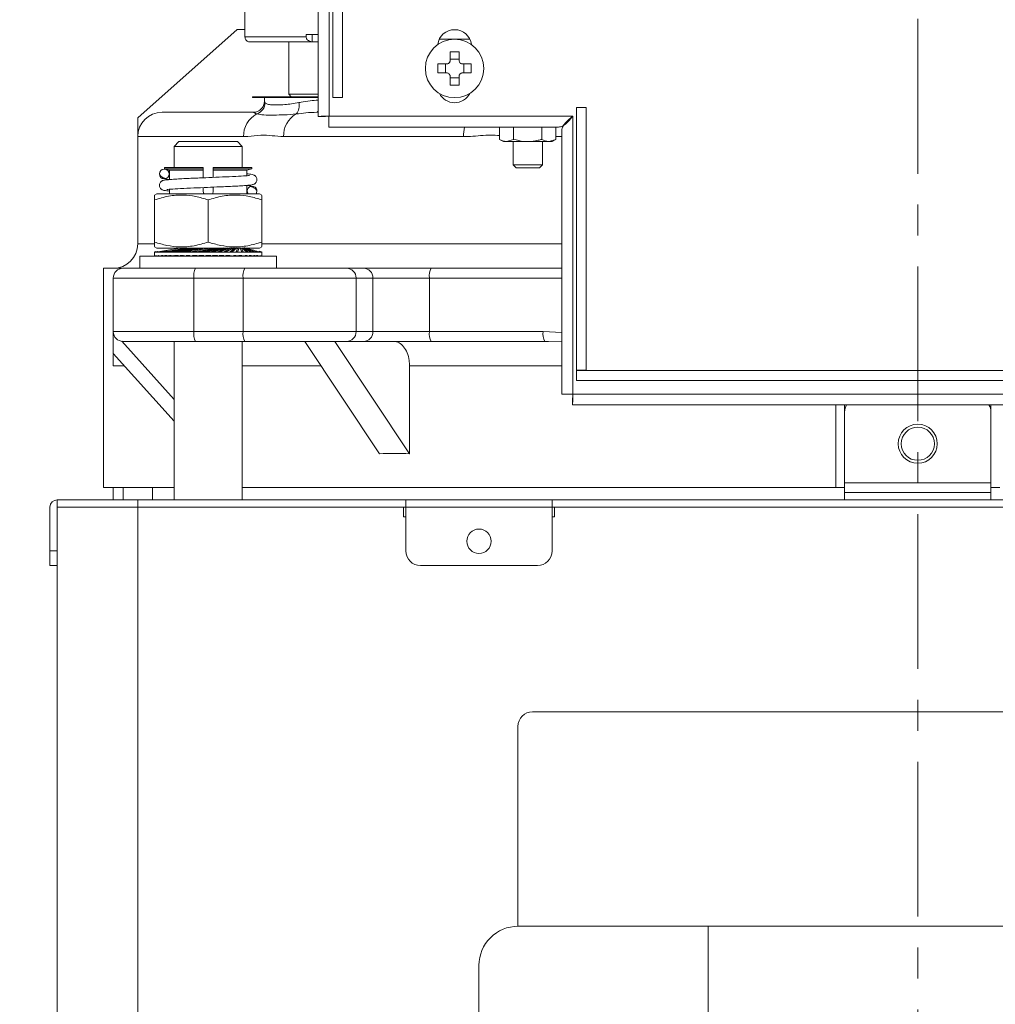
# Model space of a CAD drawing. Header units: inches. Extents: x 201967 to 338763, y -32705 to 30884.
# Tile 154 of 236: x 319917 to 319937, y 9495 to 9515. Entities that reach past the tile are written whole.
import ezdxf

# ---------------------------------------------------------------- set-up
doc = ezdxf.new("R2010")
doc.units = ezdxf.units.IN
doc.header["$MEASUREMENT"] = 0
doc.linetypes.add('CENTER', pattern=[50.8, 31.75, -6.35, 6.35, -6.35])
for name, color, linetype, lineweight in [('01 a1 KONSTRUKCJA żelebet', 200, 'Continuous', 53), ('01h3 KONSTRUKCJA pozycje słupy', 252, 'Continuous', 13), ('KRESKOWANIE-URWANIE', 3, 'Continuous', 13), ('OSIE', 6, 'CENTER', 13), ('wymiar', 1, 'Continuous', 15)]:
    doc.layers.add(name, color=color, linetype=linetype, lineweight=lineweight)
doc.styles.add('RomanS', font='romans.shx')
doc.dimstyles.new('DIM100txt12', dxfattribs={"dimtxt": 12, "dimasz": 1.05, "dimexe": 0, "dimexo": 8, "dimgap": 4, "dimtad": 1, "dimdec": 7, "dimrnd": 0.5, "dimdsep": 46, "dimtxsty": 'RomanS', "dimblk1": 'DIM', "dimblk2": 'DIM', "dimsah": 1, "dimcen": 0.09, "dimse1": 1, "dimse2": 1, "dimclrt": 256, "dimadec": 1, "dimazin": 0, "dimtfac": 1, "dimtdec": 7, "dimtix": 1, "dimtofl": 0, "dimtmove": 2, "dimatfit": 3, "dimfxl": 1, "dimtolj": 1, "dimtzin": 0, "dimarcsym": 0})

# ---------------------------------------------------------------- blocks, each defined once
blk = doc.blocks.new('A$C5C5F7205')
at = {"layer": 'KRESKOWANIE-URWANIE'}
for p, q in [((230, 1350), (404, 1350)), ((407, 1347), (407, 1306)), ((407, 1306), (230, 1306))]:
    blk.add_line(p, q, dxfattribs=at)
blk.add_lwpolyline([(368, 707.5), (368, 1306), (407, 1306, -0.414214), (415, 1298), (415, 707.5)], format="xyb", dxfattribs=at)
blk.add_arc((404, 1347), 3, 0, 90, dxfattribs=at)
blk = doc.blocks.new('A$C195A4306')
at = {"layer": 'KRESKOWANIE-URWANIE'}
for p, q in [((298.76, 672.69), (298.76, 824.31)), ((301, 672.66), (301, 824.31)), ((296, 676.5), (296, 735.5)), ((298, 676.5), (298, 735.5)), ((316, 688.95), (316, 708.95)), ((303.45, 689.45), (301, 689.45)), ((302.19, 687.95), (302.19, 689.45)), ((303.45, 689.45), (303.45, 688.95)), ((303.45, 688.95), (316, 688.95)), ((317.61, 690.5), (316, 690.5)), ((317.61, 690.5), (338, 672.38)), ((269.86, 688.5), (276.14, 688.5)), ((301, 687.95), (302.12, 687.95)), ((315, 687.95), (302.12, 687.95)), ((302.12, 687.95), (302.19, 687.95)), ((307, 677.2), (307, 687.95)), ((272.09, 684.14), (272.09, 685.92)), ((273.91, 685.92), (273.91, 684.14)), ((269.58, 683.41), (271.36, 683.41)), ((271.1, 683.41), (271.1, 681.59)), ((273.91, 684.4), (272.09, 684.4)), ((274.64, 683.41), (276.42, 683.41)), ((274.9, 681.59), (274.9, 683.41)), ((271.36, 681.59), (269.58, 681.59)), ((272.09, 679.08), (272.09, 680.86)), ((273.91, 680.86), (273.91, 679.08)), ((276.42, 681.59), (274.64, 681.59)), ((272.09, 680.6), (273.91, 680.6)), ((301, 677.2), (306.52, 677.2)), ((306.5, 676.7), (307, 677.2)), ((306.52, 677.2), (307, 677.2)), ((298, 676.5), (296, 676.5)), ((301.02, 676.7), (313.68, 676.7)), ((301.02, 676.5), (313.68, 676.5)), ((311.87, 675.48), (311.98, 675.79)), ((312, 675.79), (312, 676.5)), ((313.68, 676.7), (313.68, 676.5)), ((313.68, 676.7), (313.84, 676.7)), ((313.68, 676.5), (313.84, 676.5)), ((313.84, 676.5), (313.84, 676.7)), ((313.84, 676.7), (314.15, 676.7)), ((313.84, 676.5), (314.15, 676.5)), ((314.15, 676.7), (314.15, 676.5)), ((314.15, 676.7), (314.43, 676.7)), ((314.15, 676.5), (314.43, 676.5)), ((314.43, 676.5), (314.43, 676.7)), ((248, 674.5), (246, 674.5)), ((246, 674.5), (246, 620.6)), ((248, 674.5), (248, 620.6)), ((248.76, 672.69), (298.76, 672.69)), ((248.76, 615.69), (248.76, 672.69)), ((301, 673.5), (301.26, 673.5)), ((314.23, 673.5), (333, 673.5)), ((298.79, 670.45), (298.79, 671.95)), ((301, 672.66), (299.5, 672.66)), ((338, 646.5), (338, 672.38)), ((251, 615.66), (251, 669.74)), ((251.71, 670.45), (298.79, 670.45)), ((252.23, 670.45), (252.23, 667.95)), ((255.11, 670.45), (255.11, 667.95)), ((260.89, 670.45), (260.89, 667.95)), ((263.77, 670.45), (263.77, 667.95)), ((252.23, 668.5), (251, 668.5)), ((252.23, 667.95), (253, 667.5)), ((252.23, 667.95), (253.67, 667.5)), ((253.67, 667.5), (253, 667.5)), ((258, 667.5), (253.67, 667.5)), ((255, 667.5), (255, 662.7)), ((262.33, 667.5), (258, 667.5)), ((260.89, 667.95), (262.33, 667.5)), ((261, 662.7), (261, 667.5)), ((263, 667.5), (262.33, 667.5)), ((263, 667.5), (263.77, 667.95)), ((308.07, 668.5), (271.17, 668.5)), ((338, 668.5), (316.29, 668.5)), ((317.55, 667.5), (316.55, 666.5)), ((317.55, 667.5), (329.55, 667.5)), ((330.55, 666.5), (329.55, 667.5)), ((338, 646.5), (338, 668.5)), ((316.55, 666.5), (316.55, 662.2)), ((330.55, 666.5), (316.55, 666.5)), ((330.55, 662.2), (330.55, 666.5)), ((255, 662.7), (255.6, 662.1)), ((255, 662.7), (261, 662.7)), ((260.4, 662.1), (261, 662.7)), ((260.4, 662.1), (255.6, 662.1)), ((314.6, 662.2), (314.6, 661.9)), ((314.6, 662.2), (322.55, 662.2)), ((314.6, 661.9), (315.61, 661.63)), ((314.6, 661.9), (322.55, 661.9)), ((315.61, 661.63), (322.55, 661.63)), ((315.61, 661.63), (315.61, 660.5)), ((322.55, 661.9), (322.55, 662.2)), ((322.55, 661.63), (322.55, 661.9)), ((322.55, 660.14), (322.55, 661.63)), ((324.55, 662.2), (332.49, 662.2)), ((324.55, 662.2), (324.55, 661.9)), ((324.55, 661.9), (332.49, 661.9)), ((324.55, 661.9), (324.55, 661.63)), ((324.55, 661.63), (331.49, 661.63)), ((324.55, 661.63), (324.55, 660.06)), ((331.49, 661.63), (332.49, 661.9)), ((331.49, 659.69), (331.49, 661.63)), ((332.49, 661.9), (332.49, 662.2)), ((313.05, 656.8), (312.55, 656.51)), ((313.05, 656.8), (334.05, 656.8)), ((315.61, 658.51), (315.61, 657.22)), ((322.55, 657.22), (322.55, 658.14)), ((324.55, 658.06), (324.55, 657.22)), ((331.49, 657.22), (331.49, 657.7)), ((334.55, 656.51), (334.05, 656.8)), ((312.55, 655.53), (312.55, 646.87)), ((323.55, 655.53), (323.55, 646.87)), ((334.55, 655.53), (334.55, 646.87)), ((251, 646.5), (312.62, 646.5)), ((334.56, 646.5), (338, 646.5)), ((312.55, 644.9), (312.54, 644.9)), ((312.55, 645.89), (313.05, 645.6)), ((312.55, 644.9), (312.55, 644.8)), ((312.55, 644.9), (312.55, 644.9)), ((312.55, 644.81), (312.55, 644.09)), ((312.55, 644.8), (312.61, 644.8)), ((313.1, 645.01), (312.61, 644.9)), ((312.61, 644.9), (312.61, 644.8)), ((312.61, 644.9), (312.66, 644.9)), ((312.66, 644.8), (312.61, 644.8)), ((312.66, 644.9), (312.83, 644.94)), ((312.66, 644.9), (312.66, 644.8)), ((312.85, 644.85), (312.66, 644.8)), ((312.66, 644.8), (312.85, 644.8)), ((313.12, 644.97), (312.85, 644.9)), ((312.85, 644.9), (312.85, 644.8)), ((312.85, 644.9), (312.94, 644.9)), ((312.94, 644.8), (312.85, 644.8)), ((312.94, 644.9), (313.22, 644.97)), ((312.94, 644.9), (312.94, 644.8)), ((313.26, 644.88), (312.94, 644.8)), ((312.94, 644.8), (313.26, 644.8)), ((323.55, 645.6), (313.05, 645.6)), ((313.26, 644.9), (313.39, 644.9)), ((313.26, 644.9), (313.26, 644.8)), ((313.39, 644.8), (313.26, 644.8)), ((313.39, 644.9), (313.76, 645.01)), ((313.81, 644.93), (313.39, 644.8)), ((313.39, 644.9), (313.39, 644.8)), ((313.39, 644.8), (313.83, 644.8)), ((316.06, 645.7), (313.83, 644.9)), ((313.83, 644.9), (313.83, 644.8)), ((313.83, 644.9), (313.99, 644.9)), ((313.99, 644.8), (313.83, 644.8)), ((313.99, 644.9), (316.11, 645.7)), ((314.49, 644.99), (313.99, 644.8)), ((313.99, 644.9), (313.99, 644.8)), ((313.99, 644.8), (314.55, 644.8)), ((316.17, 645.7), (314.55, 644.9)), ((314.55, 644.9), (314.55, 644.8)), ((314.55, 644.9), (314.75, 644.9)), ((314.75, 644.8), (314.55, 644.8)), ((314.75, 644.9), (316.29, 645.7)), ((316.29, 645.6), (314.75, 644.8)), ((314.75, 644.9), (314.75, 644.8)), ((314.75, 644.8), (315.41, 644.8)), ((316.39, 645.7), (315.41, 644.9)), ((315.41, 644.9), (315.65, 644.9)), ((315.41, 644.9), (315.41, 644.8)), ((315.65, 644.8), (315.41, 644.8)), ((315.65, 644.9), (316.58, 645.7)), ((316.58, 645.6), (315.65, 644.8)), ((315.65, 644.9), (315.65, 644.8)), ((315.65, 644.8), (316.4, 644.8)), ((316.73, 645.7), (316.4, 644.9)), ((316.4, 644.9), (316.4, 644.8)), ((316.4, 644.9), (316.67, 644.9)), ((316.67, 644.8), (316.4, 644.8)), ((316.67, 644.9), (316.98, 645.7)), ((316.98, 645.6), (316.67, 644.8)), ((316.67, 644.9), (316.67, 644.8)), ((316.67, 644.8), (317.51, 644.8)), ((317.18, 645.7), (317.51, 644.9)), ((317.51, 644.8), (317.18, 645.6)), ((317.8, 644.9), (317.49, 645.7)), ((317.51, 644.9), (317.51, 644.8)), ((317.51, 644.9), (317.8, 644.9)), ((317.8, 644.8), (317.51, 644.8)), ((317.72, 645.7), (318.71, 644.9)), ((318.71, 644.8), (317.72, 645.6)), ((317.8, 644.9), (317.8, 644.8)), ((317.8, 644.8), (318.71, 644.8)), ((319.02, 644.9), (318.09, 645.7)), ((318.36, 645.7), (319.98, 644.9)), ((319.98, 644.8), (318.36, 645.6)), ((318.71, 644.9), (319.02, 644.9)), ((318.71, 644.9), (318.71, 644.8)), ((319.02, 644.8), (318.71, 644.8)), ((320.31, 644.9), (318.78, 645.7)), ((319.02, 644.9), (319.02, 644.8)), ((319.02, 644.8), (319.98, 644.8)), ((319.08, 645.7), (321.31, 644.9)), ((321.31, 644.8), (319.08, 645.6)), ((321.66, 644.9), (319.54, 645.7)), ((322.68, 644.8), (319.87, 645.6)), ((319.98, 644.9), (320.31, 644.9)), ((319.98, 644.9), (319.98, 644.8)), ((320.31, 644.8), (319.98, 644.8)), ((320.31, 644.9), (320.31, 644.8)), ((320.31, 644.8), (321.31, 644.8)), ((323.03, 644.9), (320.37, 645.7)), ((324.06, 644.8), (320.72, 645.6)), ((321.31, 644.9), (321.31, 644.8)), ((321.31, 644.9), (321.66, 644.9)), ((321.66, 644.8), (321.31, 644.8)), ((321.66, 644.9), (321.66, 644.8)), ((321.66, 644.8), (322.68, 644.8)), ((324.41, 644.9), (321.68, 645.59)), ((325.44, 644.8), (321.78, 645.57)), ((325.78, 644.9), (322.54, 645.62)), ((322.68, 644.9), (322.68, 644.8)), ((322.68, 644.9), (323.03, 644.9)), ((323.03, 644.8), (322.68, 644.8)), ((323.03, 644.9), (323.03, 644.8)), ((323.03, 644.8), (324.06, 644.8)), ((327.11, 644.9), (323.48, 645.62)), ((334.05, 645.6), (323.55, 645.6)), ((324.06, 644.9), (324.41, 644.9)), ((324.06, 644.9), (324.06, 644.8)), ((324.41, 644.8), (324.06, 644.8)), ((324.41, 644.9), (324.41, 644.8)), ((324.41, 644.8), (325.44, 644.8)), ((328.39, 644.9), (324.68, 645.58)), ((325.03, 645.6), (329.29, 644.9)), ((325.44, 644.9), (325.44, 644.8)), ((325.44, 644.9), (325.78, 644.9)), ((325.78, 644.8), (325.44, 644.8)), ((329.59, 644.9), (325.49, 645.61)), ((325.78, 644.9), (325.78, 644.8)), ((325.78, 644.8), (326.78, 644.8)), ((326.78, 644.8), (325.82, 644.98)), ((325.98, 645.6), (330.42, 644.9)), ((330.69, 644.9), (326.64, 645.57)), ((326.78, 644.9), (326.78, 644.8)), ((326.78, 644.9), (327.11, 644.9)), ((327.11, 644.8), (326.78, 644.8)), ((326.89, 645.6), (331.45, 644.9)), ((327.11, 644.9), (327.11, 644.8)), ((327.11, 644.8), (328.07, 644.8)), ((328.07, 644.8), (327.15, 644.96)), ((331.68, 644.9), (327.31, 645.61)), ((327.75, 645.6), (330.82, 645.13)), ((328.07, 644.9), (328.07, 644.8)), ((328.07, 644.9), (328.39, 644.9)), ((328.39, 644.8), (328.07, 644.8)), ((332.55, 644.9), (328.14, 645.61)), ((328.39, 644.9), (328.39, 644.8)), ((328.39, 644.8), (329.29, 644.8)), ((329.29, 644.8), (328.41, 644.94)), ((329.29, 644.9), (329.29, 644.8)), ((329.29, 644.9), (329.59, 644.9)), ((329.59, 644.8), (329.29, 644.8)), ((329.59, 644.9), (329.59, 644.8)), ((329.59, 644.8), (330.42, 644.8)), ((330.42, 644.8), (329.6, 644.93)), ((333.84, 644.9), (329.75, 645.58)), ((330.42, 644.9), (330.42, 644.8)), ((330.42, 644.9), (330.69, 644.9)), ((330.69, 644.8), (330.42, 644.8)), ((330.69, 644.9), (330.69, 644.8)), ((330.69, 644.8), (331.45, 644.8)), ((331.45, 644.8), (330.7, 644.91)), ((331.45, 644.9), (331.45, 644.8)), ((331.45, 644.9), (331.68, 644.9)), ((331.68, 644.8), (331.45, 644.8)), ((331.68, 644.9), (331.68, 644.8)), ((331.68, 644.8), (332.34, 644.8)), ((331.74, 644.99), (332.34, 644.9)), ((332.34, 644.8), (331.74, 644.91)), ((333.27, 644.9), (331.96, 645.11)), ((332.34, 644.9), (332.34, 644.8)), ((332.34, 644.9), (332.55, 644.9)), ((332.55, 644.8), (332.34, 644.8)), ((332.55, 644.9), (332.55, 644.8)), ((333.1, 644.8), (332.55, 644.89)), ((332.55, 644.8), (333.1, 644.8)), ((332.59, 644.98), (333.1, 644.9)), ((333.1, 644.9), (333.1, 644.8)), ((333.1, 644.9), (333.27, 644.9)), ((333.27, 644.8), (333.1, 644.8)), ((333.27, 644.9), (333.27, 644.8)), ((333.71, 644.8), (333.27, 644.87)), ((333.27, 644.8), (333.71, 644.8)), ((333.31, 644.96), (333.71, 644.9)), ((333.71, 644.9), (333.71, 644.8)), ((333.71, 644.9), (333.84, 644.9)), ((333.84, 644.8), (333.71, 644.8)), ((333.84, 644.9), (333.84, 644.8)), ((334.16, 644.8), (333.84, 644.85)), ((333.84, 644.8), (334.16, 644.8)), ((333.87, 644.95), (334.16, 644.9)), ((334.24, 644.9), (333.96, 644.95)), ((334.05, 645.6), (334.55, 645.89)), ((334.16, 644.9), (334.24, 644.9)), ((334.16, 644.9), (334.16, 644.8)), ((334.24, 644.8), (334.16, 644.8)), ((334.24, 644.9), (334.24, 644.8)), ((334.44, 644.8), (334.24, 644.83)), ((334.24, 644.8), (334.44, 644.8)), ((334.48, 644.9), (334.27, 644.94)), ((334.27, 644.93), (334.44, 644.9)), ((334.44, 644.9), (334.48, 644.9)), ((334.44, 644.9), (334.44, 644.8)), ((334.48, 644.8), (334.44, 644.8)), ((334.48, 644.9), (334.48, 644.8)), ((334.48, 644.8), (334.55, 644.8)), ((334.55, 644.9), (334.55, 644.8)), ((334.55, 644.9), (334.55, 644.8)), ((334.55, 644.09), (334.55, 644.81)), ((334.55, 644.8), (334.55, 644.8)), ((309.55, 644), (309.55, 641.5)), ((309.55, 644), (337.55, 644)), ((312.55, 644.1), (312.55, 644)), ((312.61, 644.1), (312.61, 644)), ((312.66, 644.1), (312.66, 644)), ((312.8, 644.03), (312.66, 644)), ((312.85, 644.1), (312.85, 644)), ((312.94, 644.1), (312.94, 644)), ((313.26, 644.08), (312.94, 644)), ((313.26, 644.1), (313.26, 644)), ((313.39, 644.1), (313.54, 644.1)), ((313.39, 644.1), (313.39, 644)), ((313.72, 644.1), (313.39, 644)), ((313.83, 644.1), (313.83, 644)), ((313.99, 644.1), (314.2, 644.1)), ((313.99, 644.1), (313.99, 644)), ((314.26, 644.1), (313.99, 644)), ((314.55, 644.1), (314.55, 644)), ((314.75, 644.1), (315.16, 644.1)), ((314.75, 644.1), (314.75, 644)), ((314.94, 644.1), (314.75, 644)), ((315.41, 644.1), (315.41, 644)), ((315.65, 644.1), (316.02, 644.1)), ((315.65, 644.1), (315.65, 644)), ((316.4, 644.1), (316.4, 644)), ((316.67, 644.1), (317.3, 644.1)), ((316.67, 644.1), (316.67, 644)), ((317.51, 644.1), (317.51, 644)), ((317.8, 644.1), (318.37, 644.1)), ((317.8, 644.1), (317.8, 644)), ((318.71, 644.1), (318.71, 644)), ((319.02, 644.1), (319.78, 644.1)), ((319.02, 644.1), (319.02, 644)), ((319.98, 644), (319.78, 644.1)), ((319.98, 644.1), (319.98, 644)), ((320.31, 644.1), (321.31, 644.1)), ((320.31, 644.1), (320.31, 644)), ((321.31, 644), (321.04, 644.1)), ((321.31, 644.1), (321.31, 644)), ((321.66, 644.1), (322.68, 644.1)), ((321.66, 644.1), (321.66, 644)), ((322.68, 644), (322.25, 644.12)), ((322.68, 644.1), (322.68, 644)), ((323.03, 644.1), (324.06, 644.1)), ((323.03, 644.1), (323.03, 644)), ((324.06, 644), (323.55, 644.12)), ((324.06, 644.1), (324.06, 644)), ((324.41, 644.1), (325.44, 644.1)), ((324.41, 644.1), (324.41, 644)), ((325.44, 644), (324.85, 644.12)), ((325.44, 644.1), (325.44, 644)), ((325.78, 644.1), (326.78, 644.1)), ((325.78, 644.1), (325.78, 644)), ((326.78, 644), (326.13, 644.12)), ((326.78, 644.1), (326.78, 644)), ((327.11, 644.1), (327.11, 644)), ((327.32, 644.1), (328.07, 644.1)), ((328.07, 644), (327.36, 644.12)), ((328.07, 644.1), (328.07, 644)), ((328.39, 644.1), (328.39, 644)), ((329.29, 644), (328.54, 644.12)), ((328.69, 644.1), (329.29, 644.1)), ((329.29, 644.1), (329.29, 644)), ((329.59, 644.1), (329.59, 644)), ((330.42, 644), (329.64, 644.12)), ((329.79, 644.1), (330.42, 644.1)), ((330.42, 644.1), (330.42, 644)), ((330.69, 644.1), (330.69, 644)), ((331.45, 644), (330.76, 644.11)), ((331.12, 644.1), (331.45, 644.1)), ((331.45, 644.1), (331.45, 644)), ((331.68, 644.1), (331.68, 644)), ((332.34, 644), (331.74, 644.09)), ((332.02, 644.1), (332.34, 644.1)), ((332.34, 644.1), (332.34, 644)), ((333.1, 644), (332.45, 644.1)), ((332.55, 644.1), (332.55, 644)), ((332.85, 644.1), (333.1, 644.1)), ((333.1, 644.1), (333.1, 644)), ((333.27, 644.1), (333.27, 644)), ((333.71, 644), (333.27, 644.07)), ((333.61, 644.1), (333.71, 644.1)), ((333.71, 644.1), (333.71, 644)), ((334.16, 644), (333.71, 644.07)), ((333.84, 644.1), (333.84, 644)), ((334.16, 644.1), (334.16, 644)), ((334.44, 644), (334.16, 644.05)), ((334.24, 644.1), (334.24, 644)), ((334.44, 644.1), (334.44, 644)), ((334.48, 644.1), (334.48, 644)), ((334.55, 644.1), (334.55, 644)), ((334.55, 644.1), (334.55, 644)), ((337.55, 641.5), (337.55, 644)), ((251, 641.5), (277.8, 641.5)), ((277.8, 641.5), (291.71, 641.5)), ((291.71, 641.5), (295.18, 641.5)), ((295.18, 641.5), (316.03, 641.5)), ((316.03, 641.5), (326.13, 641.5)), ((326.13, 641.5), (341, 641.5)), ((341, 641.5), (345, 641.5)), ((345, 596.5), (345, 641.5)), ((278.15, 639.5), (251, 639.5)), ((278.15, 628.5), (278.15, 639.5)), ((289.74, 639.5), (278.15, 639.5)), ((293.21, 639.5), (289.74, 639.5)), ((289.74, 639.5), (289.74, 628.5)), ((316.38, 639.5), (293.21, 639.5)), ((293.21, 628.5), (293.21, 639.5)), ((316.38, 639.5), (316.38, 628.5)), ((326.47, 639.5), (316.38, 639.5)), ((326.47, 628.5), (326.47, 639.5)), ((343, 639.5), (326.47, 639.5)), ((343, 639.5), (343, 628.5)), ((251, 628.31), (254.83, 628.5)), ((254.83, 628.5), (278.15, 628.5)), ((278.15, 628.5), (289.74, 628.5)), ((289.74, 628.5), (293.21, 628.5)), ((293.21, 628.5), (316.38, 628.5)), ((316.38, 628.5), (326.47, 628.5)), ((326.47, 628.5), (343, 628.5)), ((343, 628.5), (343, 623.99)), ((253.74, 626.49), (251, 626.44)), ((254.48, 626.5), (253.74, 626.49)), ((277.8, 626.5), (254.48, 626.5)), ((291.71, 626.5), (277.8, 626.5)), ((282.25, 603.45), (297.59, 626.5)), ((288.38, 603.45), (303.72, 626.5)), ((295.18, 626.5), (291.71, 626.5)), ((316.03, 626.5), (295.18, 626.5)), ((326.13, 626.5), (316.03, 626.5)), ((316.55, 626.5), (316.55, 594)), ((341, 626.5), (326.13, 626.5)), ((330.55, 614.56), (341.27, 626.52)), ((330.55, 594), (330.55, 626.5)), ((330.55, 610.1), (343, 623.99)), ((248, 620.5), (108, 620.5)), ((246, 620.6), (248, 620.6)), ((248, 618.5), (248, 620.5)), ((282.25, 621.5), (251, 621.5)), ((282.25, 621.5), (282.25, 603.45)), ((316.55, 621.5), (300.39, 621.5)), ((343, 621.5), (340.77, 621.5)), ((248, 618.5), (108, 618.5)), ((107.24, 615.69), (248.76, 615.69)), ((248.79, 613.45), (248.79, 614.95)), ((251, 615.66), (249.5, 615.66)), ((107.21, 613.45), (248.79, 613.45)), ((163, 613.45), (163, 612)), ((193, 612), (193, 613.45)), ((194.8, 613.45), (194.8, 596.5)), ((163, 597.5), (163, 612)), ((193, 597.5), (193, 612)), ((163, 596.5), (161.2, 596.5)), ((193, 597.5), (163, 597.5)), ((163, 595.5), (163, 597.5)), ((193, 595.5), (193, 597.5)), ((194.8, 596.5), (193, 596.5)), ((194.8, 596.5), (316.55, 596.5)), ((330.55, 596.5), (345, 596.5)), ((335, 594), (335, 596.5)), ((341, 594), (341, 596.5)), ((343, 596.5), (343, 594)), ((103, 594), (253, 594)), ((163, 594), (163, 595.5)), ((193, 595.5), (163, 595.5)), ((193, 594), (193, 595.5)), ((253, 592.5), (253, 594)), ((253, 594), (283, 594)), ((283, 594), (283, 592.5)), ((283, 594), (338, 594)), ((338, 592.5), (338, 594)), ((338, 594), (354.5, 594)), ((354.5, 592.5), (354.5, 594)), ((103, 592.5), (253, 592.5)), ((103.5, 592.5), (252.5, 592.5)), ((252.5, 592.5), (252.5, 590.5)), ((283, 592.5), (253, 592.5)), ((253, 583.5), (253, 592.5)), ((283, 583.5), (283, 592.5)), ((283, 592.5), (338, 592.5)), ((283.5, 590.5), (283.5, 592.5)), ((283.5, 592.5), (338, 592.5)), ((338, 592.5), (354.5, 592.5)), ((338, 592.5), (338, 239.5)), ((354.5, 592.5), (354.5, 239.5)), ((356, 583.5), (356, 592.5)), ((252.5, 590.5), (253, 590.5)), ((283, 590.5), (283.5, 590.5)), ((354.5, 583.5), (356, 583.5)), ((356, 583.5), (356, 580.5)), ((280, 580.5), (256, 580.5)), ((356, 580.5), (354.5, 580.5))]:
    blk.add_line(p, q, dxfattribs=at)
at = {"layer": 'KRESKOWANIE-URWANIE', "flags": 128}
blk.add_lwpolyline([(313.7, 656.8), (313.61, 656.97), (313.54, 657.35)], dxfattribs=at)
at = {"layer": 'KRESKOWANIE-URWANIE'}
for centre, radius in [((273, 682.5), 6), ((332.56, 660.85), 1), ((178, 605.5), 4), ((178, 605.5), 3.4), ((268, 585.5), 2.5)]:
    blk.add_circle(centre, radius, dxfattribs=at)
for centre, radius, start, end in [((273, 686.95), 3.5, 7.2804, 172.7196), ((273, 656.33), 29.6, 88.2333, 91.7667), ((299.32, 682.5), 29.75, 178.2425, 181.7575), ((246.83, 682.5), 29.6, 358.2333, 1.7667), ((273, 708.82), 29.75, 268.2424, 271.7576), ((273, 678.95), 3.5, 206.6534, 333.3466), ((307.44, 674.87), 2.59, 166.3929, 221.4017), ((314.4, 675.54), 2.53, 181.403, 250.4721), ((301.38, 673.89), 0.41, 200.547, 253.1131), ((302.99, 668.72), 5.09, 357.4665, 60.4815), ((311.25, 668.67), 5.04, 358.0914, 62.8805), ((333, 668.5), 5, 0, 90), ((263.01, 668.52), 8.17, 359.8366, 13.6489), ((314.54, 657.35), 1, 326.633, 180), ((343, 646.5), 5, 180, 270), ((275.01, 639.99), 3.18, 351.2176, 28.4826), ((291.72, 639.52), 1.98, 90.4394, 180.4364), ((295.19, 639.52), 1.98, 90.4402, 180.4373), ((313.24, 639.98), 3.18, 351.2219, 28.4816), ((323.33, 639.98), 3.18, 351.2219, 28.4816), ((341, 639.5), 2, 0, 90), ((251.69, 628.02), 3.18, 331.5199, 8.7772), ((275.01, 628.01), 3.18, 331.5189, 8.7815), ((291.72, 628.48), 1.98, 179.5636, 269.5589), ((295.19, 628.48), 1.98, 179.5627, 269.5581), ((313.24, 628.02), 3.18, 331.5199, 8.7772), ((323.33, 628.02), 3.18, 331.5199, 8.7772), ((341, 628.5), 2, 270, 0), ((166, 612), 3, 150, 180), ((190, 612), 3, 0, 30), ((354.5, 592.5), 1.5, 0, 90), ((256, 583.5), 3, 180, 270), ((280, 583.5), 3, 270, 0)]:
    blk.add_arc(centre, radius, start, end, dxfattribs=at)
blk.add_ellipse((178, 442.23), major_axis=(152.79, 144.71), ratio=0.465866, start_param=0.433162, end_param=0.481071, dxfattribs=at)
for points, knots in [([(302.19, 687.95), (302.4, 687.99), (302.74, 688.04), (303.13, 688.29), (303.35, 688.54), (303.44, 688.77), (303.45, 688.9), (303.45, 688.95)], [0, 0, 0, 0, 0.355141, 0.592397, 0.773687, 0.92142, 1, 1, 1, 1]), ([(315, 687.95), (315, 687.95), (315.09, 687.95), (315.28, 687.98), (315.56, 688.1), (315.81, 688.33), (315.97, 688.62), (315.99, 688.84), (316, 688.95)], [0, 0, 0, 0, 0.005547, 0.16576, 0.381086, 0.589427, 0.794661, 1, 1, 1, 1]), ([(271.36, 683.41), (271.44, 683.42), (271.6, 683.44), (271.82, 683.56), (271.98, 683.74), (272.07, 683.95), (272.08, 684.09), (272.09, 684.14)], [0, 0, 0, 0, 0.213443, 0.427011, 0.638825, 0.849936, 1, 1, 1, 1]), ([(273.91, 684.14), (273.92, 684.06), (273.94, 683.9), (274.06, 683.68), (274.24, 683.52), (274.45, 683.43), (274.59, 683.42), (274.64, 683.41)], [0, 0, 0, 0, 0.213495, 0.427018, 0.638872, 0.849935, 1, 1, 1, 1]), ([(272.09, 680.86), (272.08, 680.94), (272.06, 681.1), (271.94, 681.32), (271.76, 681.48), (271.55, 681.57), (271.41, 681.58), (271.36, 681.59)], [0, 0, 0, 0, 0.213445, 0.427015, 0.63887, 0.849934, 1, 1, 1, 1]), ([(274.64, 681.59), (274.56, 681.58), (274.4, 681.56), (274.18, 681.44), (274.02, 681.26), (273.93, 681.05), (273.92, 680.91), (273.91, 680.86)], [0, 0, 0, 0, 0.213445, 0.427015, 0.63887, 0.849934, 1, 1, 1, 1]), ([(301, 675.98), (301.54, 675.95), (302.76, 675.9), (304.04, 675.66), (304.78, 675.51), (304.92, 675.48)], [0, 0, 0, 0, 0.39226, 0.882108, 1, 1, 1, 1]), ([(304.92, 675.48), (305.94, 675.32), (307.59, 675.06), (309.39, 674.99), (310.57, 675.02), (311.45, 675.15), (311.73, 675.37), (311.87, 675.48)], [0, 0, 0, 0, 0.286229, 0.463234, 0.645145, 0.820086, 1, 1, 1, 1]), ([(314.13, 673.52), (314.02, 673.52), (313.73, 673.53), (313.1, 673.78), (312.48, 674.31), (312.06, 675.06), (312.02, 675.57), (312, 675.79)], [0, 0, 0, 0, 0.140713, 0.350388, 0.566314, 0.803583, 1, 1, 1, 1]), ([(251.71, 670.45), (251.43, 670.49), (250.88, 670.58), (250.06, 671.22), (249.35, 671.99), (248.92, 672.5), (248.76, 672.69)], [0, 0, 0, 0, 0.280262, 0.560953, 0.841642, 1, 1, 1, 1]), ([(248.76, 672.69), (249.09, 672.41), (249.75, 671.86), (250.54, 671.03), (250.95, 670.33), (250.99, 669.9), (251, 669.74)], [0, 0, 0, 0, 0.280263, 0.560948, 0.84164, 1, 1, 1, 1]), ([(301, 672.66), (300.97, 672.66), (300.9, 672.66), (300.38, 672.67), (299.64, 672.68), (299.06, 672.68), (298.76, 672.69)], [0, 0, 0, 0, 0.250006, 0.50001, 0.750014, 1, 1, 1, 1]), ([(298.76, 672.69), (298.77, 672.39), (298.77, 671.81), (298.78, 671.07), (298.79, 670.55), (298.79, 670.48), (298.79, 670.45)], [0, 0, 0, 0, 0.249999, 0.5, 0.750001, 1, 1, 1, 1]), ([(305.49, 673.15), (304.84, 673.24), (303.51, 673.42), (302.02, 673.47), (301.26, 673.5)], [0, 0, 0, 0, 0.495883, 1, 1, 1, 1]), ([(313.55, 673.15), (313.12, 673.07), (312.24, 672.92), (310.26, 672.94), (307.96, 672.94), (306.32, 673.08), (305.49, 673.15)], [0, 0, 0, 0, 0.276766, 0.561637, 0.778802, 1, 1, 1, 1]), ([(314.23, 673.5), (314.19, 673.47), (314.12, 673.42), (313.74, 673.24), (313.55, 673.15)], [0, 0, 0, 0, 0.495163, 1, 1, 1, 1]), ([(271.17, 668.5), (270.7, 668.51), (268.85, 668.56), (266.39, 668.88), (264.37, 668.78), (263.77, 668.75)], [0, 0, 0, 0, 0.195832, 0.762979, 1, 1, 1, 1]), ([(316.29, 668.5), (316, 668.51), (314.85, 668.56), (312.92, 668.91), (310.47, 668.69), (308.87, 668.56), (308.07, 668.5)], [0, 0, 0, 0, 0.115427, 0.449722, 0.724629, 1, 1, 1, 1]), ([(253.67, 667.5), (253.7, 667.5), (254.19, 667.51), (254.67, 667.73), (255.11, 667.95)], [0, 0, 0, 0, 0.070188, 1, 1, 1, 1]), ([(255.11, 667.95), (255.36, 667.88), (256.3, 667.62), (257.27, 667.55), (258, 667.5)], [0, 0, 0, 0, 0.257544, 1, 1, 1, 1]), ([(258, 667.5), (258.26, 667.51), (259.24, 667.53), (260.19, 667.77), (260.89, 667.95)], [0, 0, 0, 0, 0.268627, 1, 1, 1, 1]), ([(262.33, 667.5), (262.36, 667.5), (262.85, 667.51), (263.33, 667.73), (263.77, 667.95)], [0, 0, 0, 0, 0.070206, 1, 1, 1, 1]), ([(315.61, 660.86), (315.43, 660.85), (314.97, 660.81), (314.53, 660.74), (314.19, 660.64), (313.98, 660.52), (313.83, 660.41), (313.66, 660.19), (313.55, 659.91), (313.53, 659.65), (313.57, 659.4), (313.67, 659.16), (313.82, 658.97), (313.98, 658.84), (314.16, 658.74), (314.32, 658.68), (314.63, 658.61), (315.19, 658.54), (316.11, 658.46), (317.39, 658.38), (318.86, 658.3), (320.32, 658.23), (322.13, 658.16), (324.47, 658.06), (327.33, 657.94), (329.96, 657.81), (331.41, 657.72), (331.99, 657.66), (332.02, 657.66), (332.03, 657.67)], [0, 0, 0, 0, 0.030358, 0.076763, 0.109827, 0.121413, 0.130348, 0.140624, 0.152396, 0.162136, 0.169852, 0.17974, 0.188008, 0.196805, 0.206756, 0.225862, 0.257173, 0.300535, 0.355157, 0.414577, 0.469004, 0.51736, 0.559786, 0.639549, 0.727589, 0.824241, 0.921484, 0.970498, 1, 1, 1, 1]), ([(331.57, 659.69), (331.74, 659.7), (331.93, 659.72), (332.18, 659.78), (332.22, 659.8), (332.24, 659.8), (332.25, 659.81), (332.26, 659.81), (332.27, 659.82), (332.27, 659.82), (332.28, 659.83), (332.28, 659.84), (332.28, 659.84), (332.29, 659.85), (332.29, 659.85), (332.3, 659.86), (332.32, 659.86), (332.34, 659.88), (332.42, 659.92), (332.65, 660.03), (333.03, 660.23), (333.46, 660.54), (333.52, 660.74), (333.56, 660.85)], [0, 0, 0, 0, 0.177101, 0.196388, 0.202616, 0.205036, 0.207163, 0.209172, 0.21128, 0.213695, 0.216535, 0.223559, 0.225133, 0.226553, 0.227917, 0.229302, 0.232442, 0.236485, 0.248075, 0.287189, 0.43334, 0.672176, 1, 1, 1, 1]), ([(331.49, 657.34), (331.67, 657.35), (332.12, 657.39), (332.57, 657.46), (332.91, 657.56), (333.11, 657.68), (333.26, 657.79), (333.44, 658.01), (333.55, 658.29), (333.57, 658.55), (333.53, 658.8), (333.42, 659.04), (333.27, 659.23), (333.12, 659.36), (332.94, 659.46), (332.78, 659.52), (332.47, 659.59), (331.91, 659.66), (330.99, 659.74), (329.71, 659.82), (328.24, 659.9), (326.78, 659.97), (324.97, 660.04), (322.62, 660.14), (319.77, 660.26), (317.14, 660.39), (315.69, 660.48), (315.1, 660.54), (315.08, 660.54), (315.07, 660.53)], [0, 0, 0, 0, 0.030358, 0.076762, 0.109826, 0.121412, 0.130347, 0.140624, 0.152396, 0.162135, 0.169851, 0.179739, 0.188007, 0.196805, 0.206756, 0.225861, 0.257172, 0.300535, 0.355157, 0.414577, 0.469004, 0.517359, 0.559786, 0.639549, 0.727589, 0.824241, 0.921485, 0.970497, 1, 1, 1, 1]), ([(323.55, 655.53), (322.59, 655.81), (320.66, 656.39), (317.8, 656.6), (315.07, 656.29), (313.39, 655.78), (312.55, 655.53)], [0, 0, 0, 0, 0.264609, 0.534949, 0.765346, 1, 1, 1, 1]), ([(315.53, 658.51), (315.36, 658.5), (315.16, 658.48), (314.92, 658.42), (314.88, 658.4), (314.86, 658.4), (314.85, 658.39), (314.84, 658.39), (314.83, 658.38), (314.83, 658.38), (314.82, 658.37), (314.82, 658.36), (314.81, 658.36), (314.81, 658.35), (314.8, 658.35), (314.8, 658.34), (314.78, 658.34), (314.75, 658.32), (314.68, 658.28), (314.45, 658.17), (314.07, 657.97), (313.64, 657.66), (313.57, 657.46), (313.54, 657.35)], [0, 0, 0, 0, 0.177095, 0.19639, 0.202609, 0.205038, 0.207166, 0.209166, 0.211274, 0.213689, 0.216532, 0.223555, 0.225132, 0.226552, 0.227917, 0.229301, 0.232442, 0.236484, 0.248066, 0.287187, 0.433339, 0.672176, 1, 1, 1, 1]), ([(315.61, 657.22), (315.61, 657.15), (315.61, 657), (315.6, 656.87), (315.6, 656.8)], [0, 0, 0, 0, 0.5053, 1, 1, 1, 1]), ([(322.64, 656.8), (322.61, 656.9), (322.55, 657.04), (322.55, 657.18), (322.55, 657.22)], [0, 0, 0, 0, 0.741065, 1, 1, 1, 1]), ([(334.55, 655.53), (333.59, 655.81), (331.66, 656.39), (328.8, 656.6), (326.07, 656.29), (324.39, 655.78), (323.55, 655.53)], [0, 0, 0, 0, 0.264606, 0.534951, 0.765346, 1, 1, 1, 1]), ([(324.55, 657.22), (324.54, 657.11), (324.54, 656.96), (324.46, 656.83), (324.44, 656.8)], [0, 0, 0, 0, 0.758485, 1, 1, 1, 1]), ([(331.5, 656.8), (331.49, 656.86), (331.49, 657), (331.49, 657.15), (331.49, 657.22)], [0, 0, 0, 0, 0.485675, 1, 1, 1, 1]), ([(312.55, 655.53), (312.55, 655.67), (312.55, 656.1), (312.55, 656.5), (312.55, 656.46), (312.55, 656.44)], [0, 0, 0, 0, 0.262349, 0.761226, 1, 1, 1, 1]), ([(334.55, 656.44), (334.55, 656.46), (334.55, 656.51), (334.55, 656.1), (334.55, 655.67), (334.55, 655.53)], [0, 0, 0, 0, 0.225926, 0.737642, 1, 1, 1, 1]), ([(312.55, 646.87), (313.5, 646.59), (315.43, 646.01), (318.29, 645.8), (321.03, 646.11), (322.7, 646.62), (323.55, 646.87)], [0, 0, 0, 0, 0.264609, 0.534949, 0.765343, 1, 1, 1, 1]), ([(312.55, 645.96), (312.55, 645.94), (312.55, 645.89), (312.55, 646.3), (312.55, 646.73), (312.55, 646.87)], [0, 0, 0, 0, 0.225926, 0.737642, 1, 1, 1, 1]), ([(323.55, 646.87), (324.5, 646.59), (326.43, 646.01), (329.29, 645.8), (332.03, 646.11), (333.7, 646.62), (334.55, 646.87)], [0, 0, 0, 0, 0.264606, 0.534951, 0.765349, 1, 1, 1, 1]), ([(334.55, 646.87), (334.55, 646.73), (334.55, 646.3), (334.55, 645.9), (334.55, 645.94), (334.55, 645.96)], [0, 0, 0, 0, 0.262349, 0.761226, 1, 1, 1, 1]), ([(315.72, 645.61), (315.32, 645.51), (314.49, 645.32), (313.67, 645.04), (313.26, 644.9)], [0, 0, 0, 0, 0.493056, 1, 1, 1, 1]), ([(320.26, 645.6), (320.65, 645.51), (321.46, 645.31), (322.27, 645.04), (322.68, 644.9)], [0, 0, 0, 0, 0.483262, 1, 1, 1, 1]), ([(321.2, 645.6), (321.59, 645.52), (322.55, 645.33), (323.5, 645.06), (324.06, 644.9)], [0, 0, 0, 0, 0.407825, 1, 1, 1, 1]), ([(322.16, 645.6), (322.56, 645.53), (323.65, 645.34), (324.74, 645.07), (325.44, 644.9)], [0, 0, 0, 0, 0.360728, 1, 1, 1, 1]), ([(323.13, 645.6), (323.68, 645.51), (324.9, 645.32), (326.11, 645.05), (326.78, 644.9)], [0, 0, 0, 0, 0.448412, 1, 1, 1, 1]), ([(324.11, 645.6), (324.79, 645.5), (326.12, 645.31), (327.43, 645.03), (328.07, 644.9)], [0, 0, 0, 0, 0.513036, 1, 1, 1, 1]), ([(285.47, 626.5), (285.1, 626.44), (284.38, 626.33), (283.42, 625.47), (282.69, 624.2), (282.31, 622.8), (282.27, 621.87), (282.25, 621.5)], [0, 0, 0, 0, 0.21477, 0.429531, 0.64428, 0.858969, 1, 1, 1, 1]), ([(343, 623.81), (343, 623.66), (343, 623.4), (343, 622.93), (343, 622.5), (343, 622.06), (343, 621.77), (343, 621.58), (343, 621.5)], [0, 0, 0, 0, 0.315886, 0.54092, 0.773923, 0.868231, 0.947814, 1, 1, 1, 1]), ([(248.76, 615.69), (248.77, 615.39), (248.77, 614.81), (248.78, 614.07), (248.79, 613.55), (248.79, 613.48), (248.79, 613.45)], [0, 0, 0, 0, 0.249999, 0.5, 0.750001, 1, 1, 1, 1]), ([(251, 615.66), (250.97, 615.66), (250.9, 615.66), (250.38, 615.67), (249.64, 615.68), (249.06, 615.68), (248.76, 615.69)], [0, 0, 0, 0, 0.250005, 0.500009, 0.749998, 1, 1, 1, 1])]:
    blk.add_open_spline(points, degree=3, knots=knots, dxfattribs=at)
at = {"layer": 'OSIE'}
blk.add_line((178, 0.5), (178, 866.45), dxfattribs=at)
blk = doc.blocks.new('1 szyb FIFT B160AF')
at = {"layer": 'KRESKOWANIE-URWANIE', "xscale": -0.1, "yscale": 0.1, "zscale": 0.1}
blk.add_blockref('A$C195A4306', (206.3, 152.45), dxfattribs=at)
at = {"layer": 'wymiar', "xscale": -0.1, "yscale": 0.1, "zscale": 0.1}
blk.add_blockref('A$C5C5F7205', (221, 72.5), dxfattribs=at)
blk = doc.blocks.new('DIM')
for p, q in [((0, -13), (0, 13)), ((8, 0), (-8, 0))]:
    blk.add_line(p, q)
at = {"const_width": 1.7143}
blk.add_lwpolyline([(5.7143, 5.7143), (-5.7143, -5.7143)], dxfattribs=at)

msp = doc.modelspace()

# ---------------------------------------------------------------- block references
at = {"layer": '01 a1 KONSTRUKCJA żelebet'}
msp.add_blockref('1 szyb FIFT B160AF', (319747.138, 9293.76), dxfattribs=at)

# ---------------------------------------------------------------- leaders
at = {"layer": '01h3 KONSTRUKCJA pozycje słupy'}
msp.add_leader([(319973.48, 9489.194), (319817.488, 9644.326)], dimstyle='DIM100txt12', override={"dimasz": 8, "dimgap": 4, "dimtad": 1}, dxfattribs=at)

doc.saveas('drawing.dxf')
